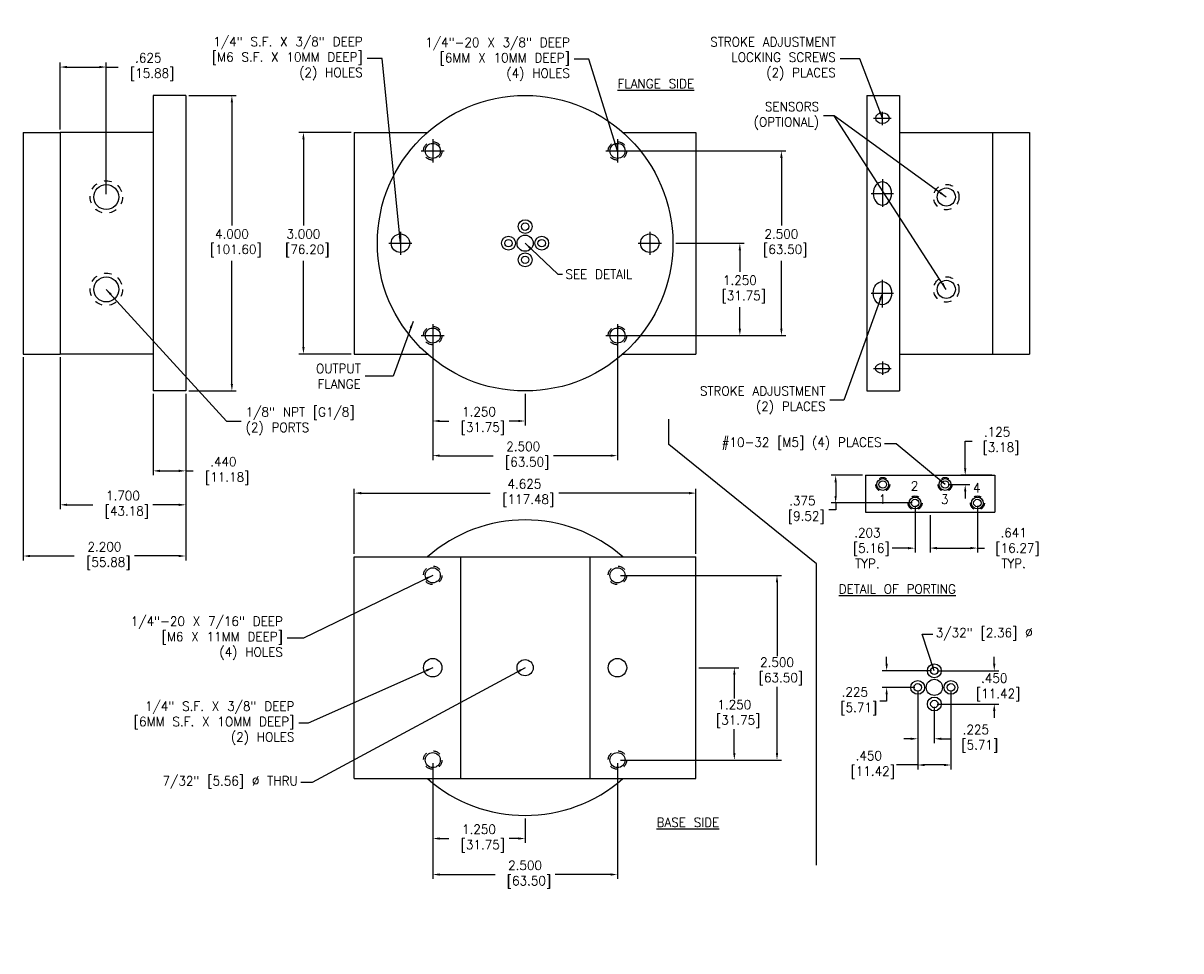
# Model space of a CAD drawing. Extents: x 7.8 to 82, y -9.2 to 20.2.
import ezdxf

# ---------------------------------------------------------------- set-up
doc = ezdxf.new("R2010")
doc.units = 0
doc.header["$LTSCALE"] = 0.5
doc.header["$MEASUREMENT"] = 0
for name, pattern in [('CENTER2', [1.125, 0.75, -0.125, 0.125, -0.125]), ('DASHED', [0.75, 0.5, -0.25]), ('HIDDEN2', [0.1875, 0.125, -0.0625])]:
    doc.linetypes.add(name, pattern=pattern)
doc.layers.get('0').update_dxf_attribs({"linetype": 'CONTINUOUS'})
doc.layers.get('DEFPOINTS').update_dxf_attribs({"linetype": 'CONTINUOUS'})
doc.styles.get("Standard").update_dxf_attribs({"font": 'txt.shx', "width": 0.95, "height": 0.125})
doc.dimstyles.new('British [M]', dxfattribs={"dimtxt": 0.09, "dimasz": 0.094, "dimexe": 0.06, "dimexo": 0.04, "dimgap": 0.04, "dimtad": 0, "dimtih": 1, "dimtoh": 1, "dimdec": 3, "dimzin": 4, "dimdsep": 46, "dimtxsty": 'Standard', "dimcen": 0.09, "dimadec": 0, "dimazin": 0, "dimtfac": 1, "dimtdec": 3, "dimtofl": 0, "dimtmove": 0, "dimatfit": 3, "dimfxl": 1, "dimtolj": 1, "dimtzin": 0, "dimarcsym": 0})
doc.dimstyles.get("Standard").update_dxf_attribs({"dimtxt": 0.09, "dimasz": 0.094, "dimexe": 0.094, "dimexo": 0.0625, "dimgap": 0.06, "dimtad": 0, "dimtih": 1, "dimtoh": 1, "dimdec": 3, "dimzin": 4, "dimdsep": 46, "dimtxsty": 'Standard', "dimcen": 0.09, "dimadec": 0, "dimazin": 0, "dimtfac": 1, "dimtdec": 4, "dimtofl": 0, "dimtmove": 0, "dimatfit": 3, "dimfxl": 1, "dimtolj": 1, "dimtzin": 0, "dimarcsym": 0})

# ---------------------------------------------------------------- blocks, each defined once
blk = doc.blocks.new('*D0')
at = {"color": 0, "linetype": 'ByBlock'}
for p, q in [((13.312, 2.897), (13.312, 1.721)), ((14.562, 2.147), (14.562, 1.721)), ((13.406, 1.781), (13.53, 1.781)), ((14.469, 1.781), (14.345, 1.781))]:
    blk.add_line(p, q, dxfattribs=at)
for points in [[(13.406, 1.797), (13.406, 1.766), (13.312, 1.781)], [(14.469, 1.797), (14.469, 1.766), (14.562, 1.781)]]:
    blk.add_solid(points, dxfattribs=at)
at = {"layer": 'DEFPOINTS', "color": 0, "linetype": 'ByBlock'}
for p in [(13.312, 2.938), (14.562, 2.188), (14.562, 1.781)]:
    blk.add_point(p, dxfattribs=at)
at = {"color": 0, "linetype": 'ByBlock', "insert": (13.938, 1.781), "char_height": 0.125, "attachment_point": 5}
blk.add_mtext('\\A1;1.250\\P [31.75]', dxfattribs=at)
blk = doc.blocks.new('*D1')
at = {"color": 0, "linetype": 'ByBlock'}
for p, q in [((13.312, 2.897), (13.312, 1.252)), ((15.812, 2.897), (15.812, 1.252)), ((13.406, 1.312), (14.13, 1.312)), ((15.719, 1.312), (14.945, 1.312))]:
    blk.add_line(p, q, dxfattribs=at)
for points in [[(13.406, 1.328), (13.406, 1.297), (13.312, 1.312)], [(15.719, 1.328), (15.719, 1.297), (15.812, 1.312)]]:
    blk.add_solid(points, dxfattribs=at)
at = {"layer": 'DEFPOINTS', "color": 0, "linetype": 'ByBlock'}
for p in [(13.312, 2.938), (15.812, 2.938), (15.812, 1.312)]:
    blk.add_point(p, dxfattribs=at)
at = {"color": 0, "linetype": 'ByBlock', "insert": (14.537, 1.312), "char_height": 0.125, "attachment_point": 5}
blk.add_mtext('\\A1;2.500\\P [63.50]', dxfattribs=at)
blk = doc.blocks.new('*D2')
at = {"color": 0, "linetype": 'ByBlock'}
for p, q in [((12.25, -0.018), (12.25, 0.865)), ((12.344, 0.805), (14.089, 0.805)), ((16.781, 0.805), (15.018, 0.805)), ((16.875, -0.018), (16.875, 0.865))]:
    blk.add_line(p, q, dxfattribs=at)
for points in [[(12.344, 0.821), (12.344, 0.789), (12.25, 0.805)], [(16.781, 0.821), (16.781, 0.789), (16.875, 0.805)]]:
    blk.add_solid(points, dxfattribs=at)
at = {"layer": 'DEFPOINTS', "color": 0, "linetype": 'ByBlock'}
for p in [(16.875, 0.805), (12.25, -0.058), (16.875, -0.058)]:
    blk.add_point(p, dxfattribs=at)
at = {"color": 0, "linetype": 'ByBlock', "insert": (14.553, 0.805), "char_height": 0.125, "attachment_point": 5}
blk.add_mtext('\\A1;4.625\\P [117.48]', dxfattribs=at)
blk = doc.blocks.new('*D3')
at = {"color": 0, "linetype": 'Continuous', "lineweight": -2}
for p, q in [((12.21, 5.688), (11.502, 5.688)), ((11.562, 5.593), (11.562, 4.427)), ((11.562, 2.781), (11.562, 3.948)), ((12.21, 2.688), (11.502, 2.688))]:
    blk.add_line(p, q, dxfattribs=at)
at = {"color": 0, "linetype": 'Continuous'}
for points in [[(11.547, 5.593), (11.578, 5.593), (11.562, 5.688)], [(11.547, 2.781), (11.578, 2.781), (11.562, 2.688)]]:
    blk.add_solid(points, dxfattribs=at)
at = {"layer": 'DEFPOINTS', "color": 0, "linetype": 'Continuous'}
for p in [(12.25, 5.688), (11.562, 2.688), (12.25, 2.688)]:
    blk.add_point(p, dxfattribs=at)
at = {"color": 0, "linetype": 'Continuous', "insert": (11.562, 4.188), "char_height": 0.125, "attachment_point": 5}
blk.add_mtext('\\A1;3.000\\P [76.20]', dxfattribs=at)
blk = doc.blocks.new('*D4')
at = {"color": 0, "linetype": 'Continuous', "lineweight": -2}
for p, q in [((10.009, 6.187), (10.654, 6.187)), ((10.594, 6.093), (10.594, 4.427)), ((10.594, 2.281), (10.594, 3.948)), ((10.009, 2.188), (10.654, 2.188))]:
    blk.add_line(p, q, dxfattribs=at)
at = {"color": 0, "linetype": 'Continuous'}
for points in [[(10.578, 6.093), (10.609, 6.093), (10.594, 6.187)], [(10.578, 2.281), (10.609, 2.281), (10.594, 2.188)]]:
    blk.add_solid(points, dxfattribs=at)
at = {"layer": 'DEFPOINTS', "color": 0, "linetype": 'Continuous'}
for p in [(9.969, 6.187), (9.969, 2.188), (10.594, 2.188)]:
    blk.add_point(p, dxfattribs=at)
at = {"color": 0, "linetype": 'Continuous', "insert": (10.594, 4.188), "char_height": 0.125, "attachment_point": 5}
blk.add_mtext('\\A1;4.000\\P [101.60]', dxfattribs=at)
blk = doc.blocks.new('*D5')
at = {"color": 0, "linetype": 'ByBlock'}
for p, q in [((8.269, 5.728), (8.269, 6.632)), ((8.894, 4.853), (8.894, 6.632)), ((8.363, 6.572), (8.8, 6.572)), ((8.894, 6.572), (9.054, 6.572))]:
    blk.add_line(p, q, dxfattribs=at)
for points in [[(8.363, 6.588), (8.363, 6.556), (8.269, 6.572)], [(8.8, 6.588), (8.8, 6.556), (8.894, 6.572)]]:
    blk.add_solid(points, dxfattribs=at)
at = {"layer": 'DEFPOINTS', "color": 0, "linetype": 'ByBlock'}
for p in [(8.269, 6.572), (8.269, 5.688), (8.894, 4.812)]:
    blk.add_point(p, dxfattribs=at)
at = {"color": 0, "linetype": 'ByBlock', "insert": (9.462, 6.572), "char_height": 0.125, "attachment_point": 5}
blk.add_mtext('\\A1;.625\\P [15.88]', dxfattribs=at)
blk = doc.blocks.new('*D6')
at = {"color": 0, "linetype": 'ByBlock'}
for p, q in [((8.269, 2.647), (8.269, 0.587)), ((9.969, 2.147), (9.969, 0.587)), ((8.363, 0.647), (8.711, 0.647)), ((9.875, 0.647), (9.526, 0.647))]:
    blk.add_line(p, q, dxfattribs=at)
for points in [[(8.363, 0.662), (8.363, 0.631), (8.269, 0.647)], [(9.875, 0.662), (9.875, 0.631), (9.969, 0.647)]]:
    blk.add_solid(points, dxfattribs=at)
at = {"layer": 'DEFPOINTS', "color": 0, "linetype": 'ByBlock'}
for p in [(8.269, 2.688), (9.969, 2.188), (9.969, 0.647)]:
    blk.add_point(p, dxfattribs=at)
at = {"color": 0, "linetype": 'ByBlock', "insert": (9.119, 0.647), "char_height": 0.125, "attachment_point": 5}
blk.add_mtext('\\A1;1.700\\P [43.18]', dxfattribs=at)
blk = doc.blocks.new('*D7')
at = {"color": 0, "linetype": 'ByBlock'}
for p, q in [((9.529, 2.147), (9.529, 1.046)), ((9.969, 2.147), (9.969, 1.046)), ((9.623, 1.106), (9.875, 1.106)), ((9.969, 1.106), (10.07, 1.106))]:
    blk.add_line(p, q, dxfattribs=at)
for points in [[(9.623, 1.122), (9.623, 1.09), (9.529, 1.106)], [(9.875, 1.122), (9.875, 1.09), (9.969, 1.106)]]:
    blk.add_solid(points, dxfattribs=at)
at = {"layer": 'DEFPOINTS', "color": 0, "linetype": 'ByBlock'}
for p in [(9.529, 2.188), (9.969, 2.188), (9.969, 1.106)]:
    blk.add_point(p, dxfattribs=at)
at = {"color": 0, "linetype": 'ByBlock', "insert": (10.478, 1.106), "char_height": 0.125, "attachment_point": 5}
blk.add_mtext('\\A1;.440\\P [11.18]', dxfattribs=at)
blk = doc.blocks.new('*D8')
at = {"color": 0, "linetype": 'ByBlock'}
for p, q in [((13.312, -2.848), (13.312, -3.93)), ((14.562, -3.598), (14.562, -3.93)), ((13.406, -3.87), (13.53, -3.87)), ((14.469, -3.87), (14.345, -3.87))]:
    blk.add_line(p, q, dxfattribs=at)
for points in [[(13.406, -3.855), (13.406, -3.886), (13.312, -3.87)], [(14.469, -3.855), (14.469, -3.886), (14.562, -3.87)]]:
    blk.add_solid(points, dxfattribs=at)
at = {"layer": 'DEFPOINTS', "color": 0, "linetype": 'ByBlock'}
for p in [(13.312, -2.808), (14.562, -3.558), (14.562, -3.87)]:
    blk.add_point(p, dxfattribs=at)
at = {"color": 0, "linetype": 'ByBlock', "insert": (13.938, -3.87), "char_height": 0.125, "attachment_point": 5}
blk.add_mtext('\\A1;1.250\\P [31.75]', dxfattribs=at)
blk = doc.blocks.new('*D9')
at = {"color": 0, "linetype": 'ByBlock'}
for p, q in [((13.312, -2.848), (13.312, -4.418)), ((15.812, -2.848), (15.812, -4.418)), ((13.406, -4.358), (14.155, -4.358)), ((15.719, -4.358), (14.97, -4.358))]:
    blk.add_line(p, q, dxfattribs=at)
for points in [[(13.406, -4.342), (13.406, -4.373), (13.312, -4.358)], [(15.719, -4.342), (15.719, -4.373), (15.812, -4.358)]]:
    blk.add_solid(points, dxfattribs=at)
at = {"layer": 'DEFPOINTS', "color": 0, "linetype": 'ByBlock'}
for p in [(13.312, -2.808), (15.812, -2.808), (15.812, -4.358)]:
    blk.add_point(p, dxfattribs=at)
at = {"color": 0, "linetype": 'ByBlock', "insert": (14.562, -4.358), "char_height": 0.125, "attachment_point": 5}
blk.add_mtext('\\A1;2.500\\P [63.50]', dxfattribs=at)
blk = doc.blocks.new('*D10')
at = {"color": 0, "linetype": 'ByBlock'}
for p, q in [((16.915, -1.558), (17.454, -1.558)), ((17.394, -1.652), (17.394, -1.977)), ((17.394, -2.714), (17.394, -2.39)), ((15.852, -2.808), (17.454, -2.808))]:
    blk.add_line(p, q, dxfattribs=at)
for points in [[(17.379, -1.652), (17.41, -1.652), (17.394, -1.558)], [(17.379, -2.714), (17.41, -2.714), (17.394, -2.808)]]:
    blk.add_solid(points, dxfattribs=at)
at = {"layer": 'DEFPOINTS', "color": 0, "linetype": 'ByBlock'}
for p in [(16.875, -1.558), (15.812, -2.808), (17.394, -2.808)]:
    blk.add_point(p, dxfattribs=at)
at = {"color": 0, "linetype": 'ByBlock', "insert": (17.394, -2.183), "char_height": 0.125, "attachment_point": 5}
blk.add_mtext('\\A1;1.250\\P [31.75]', dxfattribs=at)
blk = doc.blocks.new('*D11')
at = {"color": 0, "linetype": 'ByBlock'}
for p, q in [((15.852, -0.308), (18.032, -0.308)), ((17.972, -0.402), (17.972, -1.403)), ((17.972, -2.714), (17.972, -1.816)), ((15.852, -2.808), (18.032, -2.808))]:
    blk.add_line(p, q, dxfattribs=at)
for points in [[(17.956, -0.402), (17.987, -0.402), (17.972, -0.308)], [(17.956, -2.714), (17.987, -2.714), (17.972, -2.808)]]:
    blk.add_solid(points, dxfattribs=at)
at = {"layer": 'DEFPOINTS', "color": 0, "linetype": 'ByBlock'}
for p in [(15.812, -0.308), (17.972, -0.308), (15.812, -2.808)]:
    blk.add_point(p, dxfattribs=at)
at = {"color": 0, "linetype": 'ByBlock', "insert": (17.972, -1.609), "char_height": 0.125, "attachment_point": 5}
blk.add_mtext('\\A1;2.500\\P [63.50]', dxfattribs=at)
blk = doc.blocks.new('*D12')
at = {"color": 0, "linetype": 'ByBlock'}
for p, q in [((16.602, 4.188), (17.529, 4.188)), ((17.469, 4.093), (17.469, 3.802)), ((17.469, 3.031), (17.469, 3.323)), ((15.852, 2.938), (17.529, 2.938))]:
    blk.add_line(p, q, dxfattribs=at)
for points in [[(17.453, 4.093), (17.484, 4.093), (17.469, 4.188)], [(17.453, 3.031), (17.484, 3.031), (17.469, 2.938)]]:
    blk.add_solid(points, dxfattribs=at)
at = {"layer": 'DEFPOINTS', "color": 0, "linetype": 'ByBlock'}
for p in [(16.562, 4.188), (17.469, 4.188), (15.812, 2.938)]:
    blk.add_point(p, dxfattribs=at)
at = {"color": 0, "linetype": 'ByBlock', "insert": (17.469, 3.562), "char_height": 0.125, "attachment_point": 5}
blk.add_mtext('\\A1;1.250\\P [31.75]', dxfattribs=at)
blk = doc.blocks.new('*D13')
at = {"color": 0, "linetype": 'ByBlock'}
for p, q in [((15.852, 5.438), (18.091, 5.438)), ((18.031, 5.343), (18.031, 4.427)), ((18.031, 3.031), (18.031, 3.948)), ((15.852, 2.938), (18.091, 2.938))]:
    blk.add_line(p, q, dxfattribs=at)
for points in [[(18.016, 5.343), (18.047, 5.343), (18.031, 5.438)], [(18.016, 3.031), (18.047, 3.031), (18.031, 2.938)]]:
    blk.add_solid(points, dxfattribs=at)
at = {"layer": 'DEFPOINTS', "color": 0, "linetype": 'ByBlock'}
for p in [(15.812, 5.438), (15.812, 2.938), (18.031, 2.938)]:
    blk.add_point(p, dxfattribs=at)
at = {"color": 0, "linetype": 'ByBlock', "insert": (18.031, 4.188), "char_height": 0.125, "attachment_point": 5}
blk.add_mtext('\\A1;2.500\\P [63.50]', dxfattribs=at)
blk = doc.blocks.new('*D173')
at = {"color": 0, "linetype": 'ByBlock'}
for p, q in [((7.769, 2.647), (7.769, -0.106)), ((9.969, 2.147), (9.969, -0.106)), ((7.863, -0.046), (8.461, -0.046)), ((9.875, -0.046), (9.276, -0.046))]:
    blk.add_line(p, q, dxfattribs=at)
for points in [[(7.863, -0.031), (7.863, -0.062), (7.769, -0.046)], [(9.875, -0.031), (9.875, -0.062), (9.969, -0.046)]]:
    blk.add_solid(points, dxfattribs=at)
at = {"layer": 'DEFPOINTS', "color": 0, "linetype": 'ByBlock'}
for p in [(7.769, 2.688), (9.969, 2.188), (7.769, -0.046)]:
    blk.add_point(p, dxfattribs=at)
at = {"color": 0, "linetype": 'ByBlock', "insert": (8.869, -0.046), "char_height": 0.125, "attachment_point": 5}
blk.add_mtext('\\A1;2.200\\P [55.88]', dxfattribs=at)
blk = doc.blocks.new('*D174')
at = {"color": 0, "linetype": 'ByBlock'}
for p, q in [((19.876, -1.865), (19.876, -2.58)), ((20.101, -2.089), (20.101, -2.58)), ((19.782, -2.52), (19.688, -2.52)), ((20.195, -2.52), (20.326, -2.52))]:
    blk.add_line(p, q, dxfattribs=at)
for points in [[(19.782, -2.505), (19.782, -2.536), (19.876, -2.52)], [(20.195, -2.505), (20.195, -2.536), (20.101, -2.52)]]:
    blk.add_solid(points, dxfattribs=at)
at = {"layer": 'DEFPOINTS', "color": 0, "linetype": 'ByBlock'}
for p in [(19.876, -1.825), (20.101, -2.049), (20.101, -2.52)]:
    blk.add_point(p, dxfattribs=at)
at = {"color": 0, "linetype": 'ByBlock', "insert": (20.663, -2.52), "char_height": 0.125, "attachment_point": 5}
blk.add_mtext('\\A1;.225\\P [5.71]', dxfattribs=at)
blk = doc.blocks.new('*D175')
at = {"color": 0, "linetype": 'ByBlock'}
for p, q in [((19.876, -1.865), (19.876, -2.935)), ((20.326, -1.865), (20.326, -2.935)), ((19.876, -2.875), (19.59, -2.875)), ((20.232, -2.875), (19.97, -2.875))]:
    blk.add_line(p, q, dxfattribs=at)
for points in [[(19.97, -2.859), (19.97, -2.891), (19.876, -2.875)], [(20.232, -2.859), (20.232, -2.891), (20.326, -2.875)]]:
    blk.add_solid(points, dxfattribs=at)
at = {"layer": 'DEFPOINTS', "color": 0, "linetype": 'ByBlock'}
for p in [(19.876, -1.825), (20.326, -1.825), (20.326, -2.875)]:
    blk.add_point(p, dxfattribs=at)
at = {"color": 0, "linetype": 'ByBlock', "insert": (19.214, -2.875), "char_height": 0.125, "attachment_point": 5}
blk.add_mtext('\\A1;.450\\P [11.42]', dxfattribs=at)
blk = doc.blocks.new('*D176')
at = {"color": 0, "linetype": 'ByBlock'}
for p, q in [((19.884, -1.522), (19.884, -1.428)), ((20.49, -1.616), (19.824, -1.616)), ((20.265, -1.841), (19.824, -1.841)), ((19.884, -2.029), (19.79, -2.029)), ((19.884, -1.935), (19.884, -2.029))]:
    blk.add_line(p, q, dxfattribs=at)
for points in [[(19.869, -1.522), (19.9, -1.522), (19.884, -1.616)], [(19.869, -1.935), (19.9, -1.935), (19.884, -1.841)]]:
    blk.add_solid(points, dxfattribs=at)
at = {"layer": 'DEFPOINTS', "color": 0, "linetype": 'ByBlock'}
for p in [(20.53, -1.616), (19.884, -1.841), (20.305, -1.841)]:
    blk.add_point(p, dxfattribs=at)
at = {"color": 0, "linetype": 'ByBlock', "insert": (19.454, -2.029), "char_height": 0.125, "attachment_point": 5}
blk.add_mtext('\\A1;.225\\P [5.71]', dxfattribs=at)
blk = doc.blocks.new('*D177')
at = {"color": 0, "linetype": 'ByBlock'}
for p, q in [((21.341, -1.522), (21.341, -1.428)), ((20.57, -1.616), (21.401, -1.616)), ((20.57, -2.066), (21.401, -2.066)), ((21.341, -2.16), (21.341, -2.254))]:
    blk.add_line(p, q, dxfattribs=at)
for points in [[(21.325, -1.522), (21.357, -1.522), (21.341, -1.616)], [(21.325, -2.16), (21.357, -2.16), (21.341, -2.066)]]:
    blk.add_solid(points, dxfattribs=at)
at = {"layer": 'DEFPOINTS', "color": 0, "linetype": 'ByBlock'}
for p in [(20.53, -1.616), (20.53, -2.066), (21.341, -2.066)]:
    blk.add_point(p, dxfattribs=at)
at = {"color": 0, "linetype": 'ByBlock', "insert": (21.341, -1.841), "char_height": 0.125, "attachment_point": 5}
blk.add_mtext('\\A1;.450\\P [11.42]', dxfattribs=at)
blk = doc.blocks.new('*D180')
at = {"color": 0, "linetype": 'ByBlock'}
for p, q in [((20.332, 0.654), (20.332, 0.024)), ((19.691, 0.529), (19.691, 0.024)), ((19.785, 0.084), (20.238, 0.084)), ((20.332, 0.084), (20.426, 0.084))]:
    blk.add_line(p, q, dxfattribs=at)
for points in [[(19.785, 0.1), (19.785, 0.068), (19.691, 0.084)], [(20.238, 0.1), (20.238, 0.068), (20.332, 0.084)]]:
    blk.add_solid(points, dxfattribs=at)
at = {"layer": 'DEFPOINTS', "color": 0, "linetype": 'ByBlock'}
for p in [(20.332, 0.694), (19.691, 0.569), (19.691, 0.084)]:
    blk.add_point(p, dxfattribs=at)
at = {"color": 0, "linetype": 'ByBlock', "insert": (20.822, 0.084), "char_height": 0.125, "attachment_point": 5}
blk.add_mtext('\\A1;.641\\P [16.27]\\PTYP.', dxfattribs=at)
blk = doc.blocks.new('*D181')
at = {"color": 0, "linetype": 'ByBlock'}
for p, q in [((19.488, 0.654), (19.488, 0.023)), ((19.691, 0.529), (19.691, 0.023)), ((19.394, 0.083), (19.18, 0.083)), ((19.785, 0.083), (19.879, 0.083))]:
    blk.add_line(p, q, dxfattribs=at)
for points in [[(19.394, 0.098), (19.394, 0.067), (19.488, 0.083)], [(19.785, 0.098), (19.785, 0.067), (19.691, 0.083)]]:
    blk.add_solid(points, dxfattribs=at)
at = {"layer": 'DEFPOINTS', "color": 0, "linetype": 'ByBlock'}
for p in [(19.488, 0.694), (19.691, 0.569), (19.691, 0.083)]:
    blk.add_point(p, dxfattribs=at)
at = {"color": 0, "linetype": 'ByBlock', "insert": (18.843, 0.083), "char_height": 0.125, "attachment_point": 5}
blk.add_mtext('\\A1;.203\\P [5.16]\\PTYP.', dxfattribs=at)
blk = doc.blocks.new('*D182')
at = {"color": 0, "linetype": 'ByBlock'}
for p, q in [((20.167, 1.163), (20.167, 1.532)), ((20.167, 1.532), (20.261, 1.532)), ((19.934, 0.944), (20.227, 0.944)), ((20.526, 1.069), (20.107, 1.069)), ((20.167, 0.85), (20.167, 0.756))]:
    blk.add_line(p, q, dxfattribs=at)
for points in [[(20.151, 1.163), (20.182, 1.163), (20.167, 1.069)], [(20.151, 0.85), (20.182, 0.85), (20.167, 0.944)]]:
    blk.add_solid(points, dxfattribs=at)
at = {"layer": 'DEFPOINTS', "color": 0, "linetype": 'ByBlock'}
for p in [(19.894, 0.944), (20.167, 1.069), (20.566, 1.069)]:
    blk.add_point(p, dxfattribs=at)
at = {"color": 0, "linetype": 'ByBlock', "insert": (20.598, 1.532), "char_height": 0.125, "attachment_point": 5}
blk.add_mtext('\\A1;.125\\P [3.18]', dxfattribs=at)
blk = doc.blocks.new('*D183')
at = {"color": 0, "linetype": 'ByBlock'}
for p, q in [((19.603, 0.257), (19.18, 0.257)), ((19.24, 0.163), (19.24, -0.024)), ((20.275, -0.118), (19.18, -0.118)), ((19.24, -0.118), (19.24, -0.212)), ((19.24, -0.212), (19.146, -0.212))]:
    blk.add_line(p, q, dxfattribs=at)
for points in [[(19.224, 0.163), (19.255, 0.163), (19.24, 0.257)], [(19.224, -0.024), (19.255, -0.024), (19.24, -0.118)]]:
    blk.add_solid(points, dxfattribs=at)
at = {"layer": 'DEFPOINTS', "color": 0, "linetype": 'ByBlock'}
for p in [(19.24, 0.257), (19.643, 0.257), (20.315, -0.118)]:
    blk.add_point(p, dxfattribs=at)
at = {"color": 0, "linetype": 'ByBlock', "insert": (18.789, -0.212), "char_height": 0.125, "attachment_point": 5}
blk.add_mtext('\\A1;.375\\P [9.52]', dxfattribs=at)

msp = doc.modelspace()

# ---------------------------------------------------------------- linework, layer by layer
at = {"linetype": 'Continuous'}
for p, q in [((9.5287, 6.1875), (9.5287, 2.1875)), ((9.9688, 6.1875), (9.5287, 6.1875)), ((9.9688, 6.1875), (9.9688, 2.1875)), ((19.1878, 6.1875), (19.1878, 2.1875)), ((19.1878, 6.1875), (19.6278, 6.1875)), ((19.6278, 6.1875), (19.6278, 2.1875)), ((9.5287, 5.6875), (8.2688, 5.6875)), ((8.2688, 5.6875), (8.2688, 2.6875)), ((12.25, 5.6875), (13.2396, 5.6875)), ((12.25, 5.6875), (12.25, 2.6875)), ((15.8854, 5.6875), (16.875, 5.6875)), ((16.875, 5.6875), (16.875, 2.6875)), ((19.6278, 5.6875), (20.8878, 5.6875)), ((20.8878, 5.6875), (20.8878, 2.6875)), ((9.5287, 2.6875), (8.2688, 2.6875)), ((12.25, 2.6875), (13.2396, 2.6875)), ((15.8854, 2.6875), (16.875, 2.6875)), ((19.6278, 2.6875), (20.8878, 2.6875)), ((9.9688, 2.1875), (9.5287, 2.1875)), ((19.1878, 2.1875), (19.6278, 2.1875)), ((12.25, -3.0582), (12.25, -0.0582)), ((12.25, -0.0582), (16.875, -0.0582)), ((16.875, -3.0582), (16.875, -0.0582)), ((12.25, -3.0582), (16.875, -3.0582))]:
    msp.add_line(p, q, dxfattribs=at)
at = {"linetype": 'CENTER2'}
for p, q in [((19.3978, 5.7877), (19.3978, 5.967)), ((19.2798, 5.881), (19.5184, 5.881)), ((13.3125, 5.5938), (13.3125, 5.2812)), ((15.8125, 5.5938), (15.8125, 5.2812)), ((13.1562, 5.4375), (13.4688, 5.4375)), ((15.6562, 5.4375), (15.9688, 5.4375)), ((19.3978, 5.0562), (19.3978, 4.6787)), ((19.2445, 4.8619), (19.5468, 4.8619)), ((12.875, 4.3438), (12.875, 4.0312)), ((16.25, 4.3438), (16.25, 4.0312)), ((12.7188, 4.1875), (13.0312, 4.1875)), ((16.0938, 4.1875), (16.4062, 4.1875)), ((19.3978, 3.3188), (19.3978, 3.6963)), ((19.2445, 3.5131), (19.5468, 3.5131)), ((13.3125, 3.0938), (13.3125, 2.7812)), ((15.8125, 3.0938), (15.8125, 2.7812)), ((13.1562, 2.9375), (13.4688, 2.9375)), ((15.6562, 2.9375), (15.9688, 2.9375)), ((19.3978, 2.5873), (19.3978, 2.408)), ((19.2798, 2.494), (19.5184, 2.494))]:
    msp.add_line(p, q, dxfattribs=at)
for p, q in [((7.7688, 5.6875), (7.7688, 2.6875)), ((7.7688, 5.6875), (8.2688, 5.6875)), ((20.8878, 5.6875), (21.3878, 5.6875)), ((21.3878, 5.6875), (21.3878, 2.6875)), ((7.7688, 2.6875), (8.2688, 2.6875)), ((20.8878, 2.6875), (21.3878, 2.6875)), ((19.1683, 1.0463), (20.9183, 1.0463)), ((19.1683, 1.0463), (19.1683, 0.5463)), ((20.9183, 1.0463), (20.9183, 0.5463)), ((19.1683, 0.5463), (20.9183, 0.5463)), ((13.6875, -0.0582), (13.6875, -3.0582)), ((13.6875, -0.0582), (13.6875, -3.0582)), ((13.6875, -0.0582), (13.6875, -3.0582)), ((15.4375, -0.0582), (15.4375, -3.0582)), ((15.4375, -0.0582), (15.4375, -3.0582))]:
    msp.add_line(p, q)
at = {"color": 7, "linetype": 'Continuous'}
for p, q in [((16.5097, 1.4614), (16.5097, 1.8067)), ((18.5055, -0.1542), (16.5097, 1.4614)), ((18.5055, -4.2323), (18.5055, -0.1542))]:
    msp.add_line(p, q, dxfattribs=at)
at = {"linetype": 'Continuous'}
for centre, radius in [((14.5625, 4.1875), 2), ((13.3125, 5.4375), 0.102), ((15.8125, 5.4375), 0.102), ((8.8938, 4.8125), 0.1695), ((20.2628, 4.8125), 0.123), ((12.875, 4.1875), 0.125), ((16.25, 4.1875), 0.125), ((8.8938, 3.5625), 0.1695), ((20.2628, 3.5625), 0.123), ((13.3125, 2.9375), 0.102), ((15.8125, 2.9375), 0.102), ((13.3125, -0.3082), 0.102), ((15.8125, -0.3082), 0.102), ((13.3125, -1.5582), 0.125), ((15.8125, -1.5582), 0.125), ((13.3125, -2.8082), 0.102), ((15.8125, -2.8082), 0.102)]:
    msp.add_circle(centre, radius, dxfattribs=at)
at = {"linetype": 'HIDDEN2'}
for centre, radius in [((13.3125, 5.4375), 0.125), ((15.8125, 5.4375), 0.125), ((8.8938, 4.8125), 0.2188), ((20.2628, 4.8125), 0.172), ((8.8938, 3.5625), 0.2188), ((20.2628, 3.5625), 0.172), ((13.3125, 2.9375), 0.125), ((15.8125, 2.9375), 0.125), ((13.3125, -0.3082), 0.125), ((15.8125, -0.3082), 0.125), ((13.3125, -2.8082), 0.125), ((15.8125, -2.8082), 0.125)]:
    msp.add_circle(centre, radius, dxfattribs=at)
for centre, radius in [((14.5625, 4.4124), 0.0938), ((14.5625, 4.4124), 0.0505), ((14.3376, 4.1875), 0.0938), ((14.3376, 4.1875), 0.0505), ((14.5625, 4.1875), 0.1094), ((14.7874, 4.1875), 0.0938), ((14.7874, 4.1875), 0.0505), ((14.5625, 3.9626), 0.0938), ((14.5625, 3.9626), 0.0505), ((19.4028, 0.9213), 0.0795), ((19.4028, 0.9213), 0.0508), ((20.2464, 0.9213), 0.0795), ((20.2464, 0.9213), 0.0508), ((19.8402, 0.6713), 0.0795), ((19.8402, 0.6713), 0.0508), ((20.6838, 0.6713), 0.0795), ((20.6838, 0.6713), 0.0508), ((14.5625, -1.5582), 0.1094), ((20.101, -1.5998), 0.0938), ((20.101, -1.5998), 0.0505), ((20.101, -1.8246), 0.1094), ((19.8761, -1.8246), 0.0938), ((19.8761, -1.8246), 0.0505), ((20.3259, -1.8246), 0.0938), ((20.3259, -1.8246), 0.0505), ((20.101, -2.0495), 0.0938), ((20.101, -2.0495), 0.0505)]:
    msp.add_circle(centre, radius)
at = {"linetype": 'DASHED', "ltscale": 0.0935}
for centre in [(19.4028, 0.9213), (20.2464, 0.9213), (19.8402, 0.6713), (20.6838, 0.6713)]:
    msp.add_circle(centre, 0.095, dxfattribs=at)
at = {"linetype": 'Continuous'}
for start, end in [(48.59038, 131.40962), (228.59038, 311.40962)]:
    msp.add_arc((14.5625, -1.5582), 2, start, end, dxfattribs=at)
at = {"extrusion": (0, 0, -1)}
msp.add_ellipse((19.3978, 5.881), major_axis=(0.095, 0), ratio=0.7118375, dxfattribs=at)
msp.add_ellipse((19.3978, 4.8619), major_axis=(0, -0.1573), ratio=0.7937006, start_param=-1.5707963, end_param=4.712389, dxfattribs=at)
msp.add_ellipse((19.3978, 3.5131), major_axis=(0, 0.1573), ratio=0.7937006, start_param=-1.5707963, end_param=4.712389)
msp.add_ellipse((19.3978, 2.494), major_axis=(0.095, 0), ratio=0.7118375)

# ---------------------------------------------------------------- texts
at = {"linetype": 'Continuous', "width": 0.95}
for s, p in [('2', (19.7823, 0.8388)), ('1', (19.3488, 0.6592)), ('3', (20.1906, 0.6592)), ('4', (20.6235, 0.8143))]:
    msp.add_text(s, height=0.125, dxfattribs=at).set_placement(p)
at = {"linetype": 'Continuous', "char_height": 0.125}
for s, insert, attachment_point in [('\\C256;1/4"-20 X 3/8" DEEP\\P[6MM X 10MM DEEP]\\P(4) HOLES', (15.168, 6.6767), 6), ('1/4" S.F. X 3/8" DEEP\\P[M6 S.F. X 10MM DEEP]\\P(2) HOLES', (12.3643, 6.6871), 6), ('STROKE ADJUSTMENT\\PLOCKING SCREWS\\P(2) PLACES', (18.7671, 6.6841), 6), ('SENSORS\\P(OPTIONAL)', (18.5413, 5.9114), 6), ('{ }', (23.4375, 4.6094), 6), ('\\A1;\\C256;SEE DETAIL', (15.109, 3.7675), 4), ('\\A1;OUTPUT\\PFLANGE', (12.3378, 2.3864), 6), ('STROKE ADJUSTMENT\\P(2) PLACES', (18.6278, 2.0625), 6), ('\\C256;1/8" NPT [G1/8]\\P(2) PORTS', (10.7805, 1.7782), 4), ('{ }', (20.7656, 0.125), 4), ('1/4"-20 X 7/16" DEEP\\P[M6 X 11MM DEEP]\\P(4) HOLES', (11.2837, -1.1584), 6), ('3/32" [2.36] %%c', (20.1217, -1.1044), 4), ('1/4" S.F. X 3/8" DEEP\\P[6MM S.F. X 1OMM DEEP]\\P(2) HOLES', (11.44, -2.3082), 6), ('{ }', (20.5156, -2.7031), 4), ('\\A1;7/32" [5.56] %%c THRU', (11.4851, -3.1104), 6), ('{ }', (21.5, -5.2031), 4), ('{ }', (17.9375, -5.3906), 6)]:
    msp.add_mtext(s, dxfattribs=dict(at, insert=insert, attachment_point=attachment_point))
at = {"linetype": 'Continuous', "char_height": 0.125, "attachment_point": 1}
for s, insert, width in [('\\LFLANGE SIDE', (15.8138, 6.4101), 1.430679), ('\\LDETAIL OF PORTING', (18.8064, -0.4308), 2.3175), ('\\LBASE SIDE', (16.3414, -3.5891), 2.2813)]:
    msp.add_mtext(s, dxfattribs=dict(at, insert=insert, width=width))
at = {"color": 7, "linetype": 'Continuous', "insert": (19.3868, 1.4734), "char_height": 0.125, "attachment_point": 6}
msp.add_mtext('\\A1;#10-32 [M5] (4) PLACES', dxfattribs=at)

# ---------------------------------------------------------------- dimensions: what is measured, and where the dimension line sits
at = {"linetype": 'Continuous'}
for base, p1, p2, picture, middle in [((8.2688, 6.5721), (8.8938, 4.8125), (8.2688, 5.6875), '*D5', (9.4617, 6.5721)), ((15.8125, 1.3125), (13.3125, 2.9375), (15.8125, 2.9375), '*D1', (14.5371, 1.3125)), ((9.9688, 1.1059), (9.5287, 2.1875), (9.9688, 2.1875), '*D7', (10.4777, 1.1059)), ((16.875, 0.8052), (12.25, -0.0582), (16.875, -0.0582), '*D2', (14.5534, 0.8052)), ((20.3259, -2.875), (19.8761, -1.8246), (20.3259, -1.8246), '*D175', (19.2135, -2.875)), ((20.101, -2.5202), (19.8761, -1.8246), (20.101, -2.0495), '*D174', (20.6633, -2.5202))]:
    dim = msp.add_linear_dim(base=base, p1=p1, p2=p2, dimstyle='British [M]', override={"dimpost": '\\P'}, dxfattribs=at)
    dim.commit()
    dim.dimension.update_dxf_attribs({"geometry": picture, "text_midpoint": middle, "dimtype": 160})
for base, p1, p2, picture, middle in [((10.5938, 2.1875), (9.9688, 6.1875), (9.9688, 2.1875), '*D4', (10.5938, 4.1875)), ((11.5625, 2.6875), (12.25, 5.6875), (12.25, 2.6875), '*D3', (11.5625, 4.1875)), ((18.0312, 2.9375), (15.8125, 5.4375), (15.8125, 2.9375), '*D13', (18.0312, 4.1875)), ((17.4688, 4.1875), (15.8125, 2.9375), (16.5625, 4.1875), '*D12', (17.4688, 3.5625)), ((17.3943, -2.8082), (16.875, -1.5582), (15.8125, -2.8082), '*D10', (17.3943, -2.1832))]:
    dim = msp.add_linear_dim(base=base, p1=p1, p2=p2, angle=90, dimstyle='British [M]', override={"dimpost": '\\P'}, dxfattribs=at)
    dim.commit()
    dim.dimension.update_dxf_attribs({"geometry": picture, "text_midpoint": middle})
for base, p1, p2, picture, middle in [((14.5625, 1.7812), (13.3125, 2.9375), (14.5625, 2.1875), '*D0', (13.9375, 1.7812)), ((7.7688, -0.0464), (9.9688, 2.1875), (7.7688, 2.6875), '*D173', (8.8688, -0.0464)), ((9.9688, 0.6465), (8.2688, 2.6875), (9.9688, 2.1875), '*D6', (9.1188, 0.6465)), ((14.5625, -3.8704), (13.3125, -2.8082), (14.5625, -3.5582), '*D8', (13.9375, -3.8704)), ((15.8125, -4.3576), (13.3125, -2.8082), (15.8125, -2.8082), '*D9', (14.5625, -4.3576))]:
    dim = msp.add_linear_dim(base=base, p1=p1, p2=p2, dimstyle='British [M]', override={"dimpost": '\\P'}, dxfattribs=at)
    dim.commit()
    dim.dimension.update_dxf_attribs({"geometry": picture, "text_midpoint": middle})
for base, p1, p2, picture, middle, set_off in [((20.519, 1.0463), (20.2464, 0.9213), (20.9183, 1.0463), '*D182', (20.9499, 1.5096), (0.3523, -0.0227)), ((18.7654, 1.0463), (19.8402, 0.6713), (19.1683, 1.0463), '*D183', (18.3147, 0.5773), (-0.4743, 0.7898))]:
    dim = msp.add_linear_dim(base=base, p1=p1, p2=p2, angle=90, dimstyle='British [M]', override={"dimpost": '\\P'}, dxfattribs=at)
    dim.commit()
    dim.dimension.update_dxf_attribs({"geometry": picture, "text_midpoint": middle, "dimtype": 160, "insert": set_off})
for base, p1, p2, picture, middle, set_off in [((20.0433, 0.06), (19.8402, 0.6713), (20.0433, 0.5463), '*D181', (19.1954, 0.06), (0.3523, -0.0227)), ((20.0433280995, 0.061233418), (20.6838280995, 0.6713367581), (20.0433280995, 0.5463367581), '*D180', (21.1740780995, 0.061233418), (0.3522817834, -0.022712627))]:
    dim = msp.add_linear_dim(base=base, p1=p1, p2=p2, text='<>\\PTYP.', dimstyle='British [M]', override={"dimpost": '\\P'}, dxfattribs=at)
    dim.commit()
    dim.dimension.update_dxf_attribs({"geometry": picture, "text_midpoint": middle, "dimtype": 160, "insert": set_off})
dim = msp.add_linear_dim(base=(17.9715, -0.3082), p1=(15.8125, -2.8082), p2=(15.8125, -0.3082), angle=90, dimstyle='British [M]', override={"dimpost": '\\P'}, dxfattribs=at)
dim.commit()
dim.dimension.update_dxf_attribs({"geometry": '*D11', "text_midpoint": (17.9715, -1.6095), "dimtype": 160})
for base, p2, picture, middle in [((19.4557, -1.8246), (19.8761, -1.8246), '*D176', (19.0248, -2.0126)), ((20.9121, -2.0495), (20.101, -2.0495), '*D177', (20.9121, -1.8246))]:
    dim = msp.add_linear_dim(base=base, p1=(20.101, -1.5998), p2=p2, angle=90, dimstyle='British [M]', override={"dimpost": '\\P'}, dxfattribs=at)
    dim.commit()
    dim.dimension.update_dxf_attribs({"geometry": picture, "text_midpoint": middle, "insert": (-0.4288, 0.0165)})

# ---------------------------------------------------------------- leaders
at = {"linetype": 'Continuous', "annotation_type": 0, "has_hookline": 1}
for points, dimstyle, hookline_direction, text_width in [([(12.875, 4.1875), (12.6282, 6.6871), (12.4243, 6.6871)], 'Standard', 1, 2.1771), ([(15.8125, 5.4375), (15.426, 6.6768), (15.228, 6.6767)], 'Standard', 1, 2.0781), ([(19.3978, 5.881), (19.0914, 6.6842), (18.8271, 6.6841)], 'Standard', 1, 1.9792), ([(20.2628, 4.8125), (18.7448, 5.9115), (18.6013, 5.9114)], 'Standard', 1, 1.0292), ([(14.5625, 4.1875), (15.0075, 3.7675), (15.069, 3.7675)], 'British [M]', 0, 1.1083), ([(8.8938, 3.5625), (10.5214, 1.7794), (10.7205, 1.7782)], 'Standard', 0, 1.5437), ([(19.3978, 3.5131), (18.8753, 2.0625), (18.6878, 2.0625)], 'Standard', 1, 1.9792), ([(13.0457, 3.127), (12.775, 2.3864), (12.3978, 2.3864)], 'Standard', 1, 0.6729), ([(13.3125, -0.3082), (11.5625, -1.1587), (11.3438, -1.1584)], 'Standard', 1, 2.1573), ([(20.101, -1.5998), (19.9367, -1.1044), (20.0817, -1.1044)], 'British [M]', 0, 1.425), ([(13.3125, -1.5582), (11.625, -2.3082), (11.5, -2.3082)], 'Standard', 1, 2.2958), ([(14.5625, -1.5582), (11.6793, -3.1104), (11.5251, -3.1104)], 'British [M]', 1, 2.0187)]:
    msp.add_leader(points, dimstyle=dimstyle, dxfattribs=dict(at, hookline_direction=hookline_direction, text_width=text_width))
at = {"linetype": 'Continuous'}
msp.add_leader([(20.2628, 3.5625), (18.7448, 5.9115)], dimstyle='British [M]', dxfattribs=at)
at = {"color": 7, "linetype": 'Continuous', "annotation_type": 0, "has_hookline": 1, "hookline_direction": 1, "text_width": 2.3552}
msp.add_leader([(20.2464, 0.9213), (19.5824, 1.4734), (19.4268, 1.4734)], dimstyle='British [M]', dxfattribs=at)

doc.saveas('drawing.dxf')
